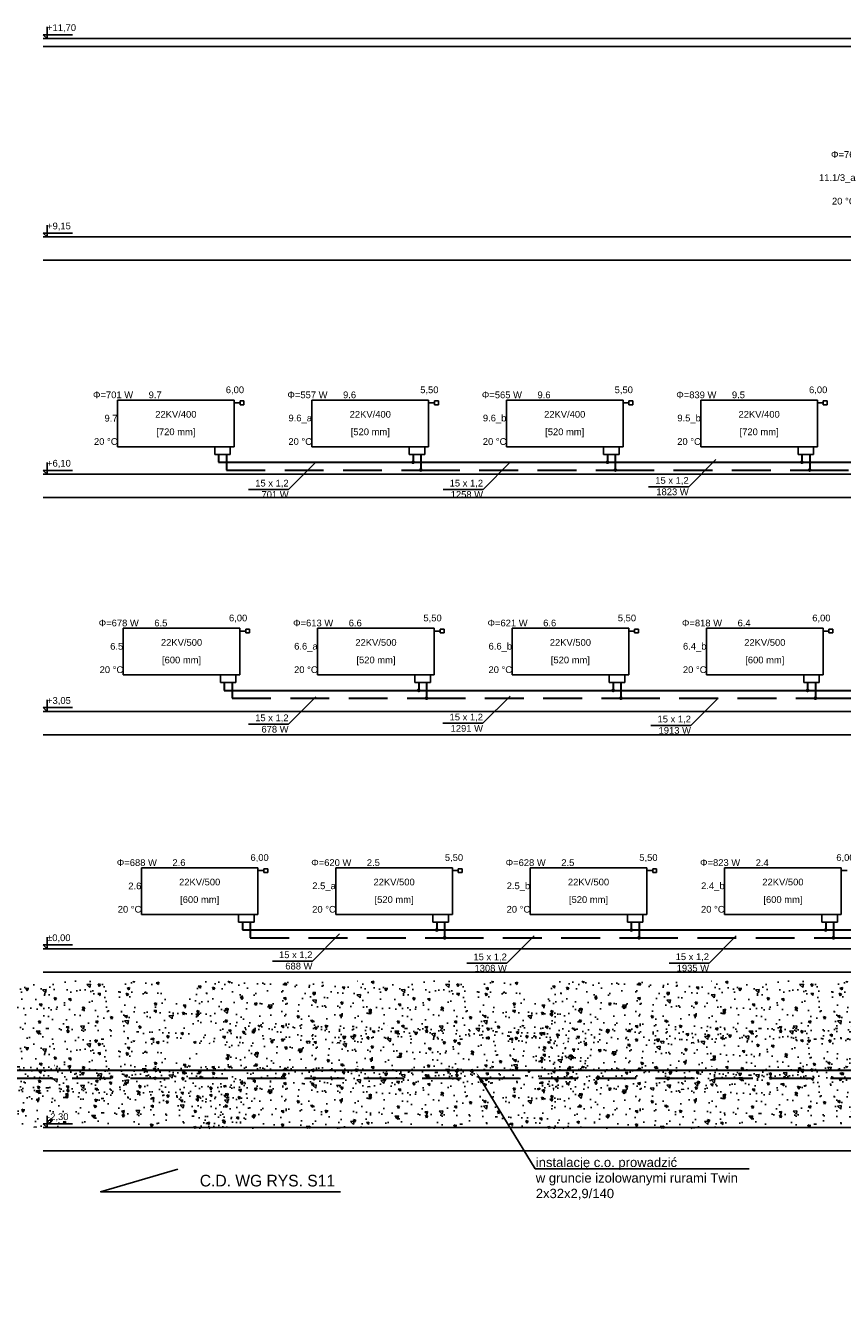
# Model space of a CAD drawing. Header units: millimetres. Extents: x -249726 to -161872, y -110547 to 19223.
# Tile 4 of 19: x -222078 to -211569, y -108201 to -91885. Entities that reach past the tile are written whole.
import ezdxf
from ezdxf import colors
from ezdxf.entities.mleader import LeaderData, LeaderLine
from ezdxf.lldxf.tags import DXFTag
from ezdxf.math import Vec2, Vec3

# ---------------------------------------------------------------- set-up
doc = ezdxf.new("R2010")
doc.units = ezdxf.units.MM
doc.header["$LTSCALE"] = 1000
doc.linetypes.add('DASHED', pattern=[0.75, 0.5, -0.25])
for name, color, linetype in [('IS_Konstrukcja', 7, 'SOLID'), ('IS_Opisy_działek_Therm', 7, 'SOLID'), ('IS_Text_Armatury_Therm', 7, 'Continuous'), ('IS_Text_Odbiornikow_Therm', 7, 'Continuous'), ('OWIK_ICO_opisy', 7, 'Continuous'), ('OWIK_ICO_urzadzenia', 92, 'Continuous')]:
    doc.layers.add(name, color=color, linetype=linetype)
doc.layers.add('OWIK_ICO_powrot', color=140, linetype='DASHED', lineweight=30)
doc.layers.add('OWIK_ICO_zasilanie', color=20, linetype='Continuous', lineweight=30)
tags = doc.linetypes.add('SOLID', pattern=[10, 10, 0]).pattern_tags.tags
tags[6:7] = [DXFTag(74, 4), DXFTag(75, 0), DXFTag(340, '0'), DXFTag(46, 0.0), DXFTag(50, 0.0), DXFTag(44, 0.0), DXFTag(45, 0.0)]
tags[4:5] = [DXFTag(74, 4), DXFTag(75, 0), DXFTag(340, '0'), DXFTag(46, 0.0), DXFTag(50, 0.0), DXFTag(44, 0.0), DXFTag(45, 0.0)]

msp = doc.modelspace()

# ---------------------------------------------------------------- hatches: boundary and pattern name
h = msp.add_hatch()
h.set_pattern_fill('AR-CONC', color=8, scale=50, angle=90, style=0)
h.set_pattern_definition([(140, (-195920.3, -103940.64), (31.376, 358.63), [37.5, -412.5]), (85, (-195920.3, -103940.64), (-376.096, -69.3757), [30, -330]), (190.4514, (-195917.7, -103910.76), (-344.72, 289.2544), [31.87, -350.571]), (136.1842, (-196020.3, -103940.64), (82.7596, 533.621), [56.25, -618.75]), (186.6356, (-196013.4, -103896.2), (-487.059, 467.331), [47.805, -525.857]), (81.1842, (-196020.3, -103940.64), (-487.059, 467.331), [45, -495]), (111, (-195995.3, -103890.64), (201.3094, 298.4535), [37.5, -412.5]), (56, (-195995.3, -103890.64), (-362.575, 121.6577), [30, -330]), (161.4514, (-195978.52, -103865.77), (-161.2656, 420.111), [31.87, -350.571]), (127.5, (-195920.3, -103940.64), (-166.4469, 6.0799), [0, -326, 0, -335, 0, -331.25]), (97.5, (-195920.3, -103940.64), (-197.2059, 131.5348), [0, -191, 0, -318.5, 0, -126.25]), (57.5, (-195920.3, -104052.14), (11.27744, 266.9112), [0, -125, 0, -390, 0, -517.5]), (47.5, (-195920.3, -104102.14), (-50.0525, 291.593), [0, -162.5, 0, -259, 0, -367.5])])
h.paths.add_polyline_path([(-217950, -104876), (-217950, -105039)])
h.paths.add_polyline_path([(-224537, -104971), (-219840, -104971), (-219840, -104340), (-220272, -104340), (-220272, -104171), (-224537, -104171)])
h = msp.add_hatch()
h.set_pattern_fill('AR-CONC', color=8, scale=50, angle=90, style=0)
h.set_pattern_definition([(140, (-191306.76, -103940.64), (31.376, 358.63), [37.5, -412.5]), (85, (-191306.76, -103940.64), (-376.096, -69.3757), [30, -330]), (190.4514, (-191304.14, -103910.76), (-344.72, 289.2544), [31.87, -350.571]), (136.1842, (-191406.76, -103940.64), (82.7596, 533.621), [56.25, -618.75]), (186.6356, (-191399.86, -103896.2), (-487.059, 467.331), [47.805, -525.857]), (81.1842, (-191406.76, -103940.64), (-487.059, 467.331), [45, -495]), (111, (-191381.76, -103890.64), (201.3094, 298.4535), [37.5, -412.5]), (56, (-191381.76, -103890.64), (-362.575, 121.6577), [30, -330]), (161.4514, (-191364.98, -103865.77), (-161.2656, 420.111), [31.87, -350.571]), (127.5, (-191306.76, -103940.64), (-166.4469, 6.0799), [0, -326, 0, -335, 0, -331.25]), (97.5, (-191306.76, -103940.64), (-197.2059, 131.5348), [0, -191, 0, -318.5, 0, -126.25]), (57.5, (-191306.76, -104052.14), (11.27744, 266.9112), [0, -125, 0, -390, 0, -517.5]), (47.5, (-191306.76, -104102.14), (-50.0525, 291.593), [0, -162.5, 0, -259, 0, -367.5])])
h.paths.add_polyline_path([(-213337, -104876), (-213337, -105039)])
h.paths.add_polyline_path([(-219924, -104971), (-215227, -104971), (-215227, -104340), (-215658, -104340), (-215658, -104171), (-219924, -104171)])
h = msp.add_hatch()
h.set_pattern_fill('AR-CONC', color=8, scale=50, angle=90, style=0)
h.set_pattern_definition([(140, (-186753.52, -103940.64), (31.376, 358.63), [37.5, -412.5]), (85, (-186753.52, -103940.64), (-376.096, -69.3757), [30, -330]), (190.4514, (-186750.9, -103910.76), (-344.72, 289.2544), [31.87, -350.571]), (136.1842, (-186853.5, -103940.64), (82.7596, 533.621), [56.25, -618.75]), (186.6356, (-186846.6, -103896.2), (-487.059, 467.331), [47.805, -525.857]), (81.1842, (-186853.5, -103940.64), (-487.059, 467.331), [45, -495]), (111, (-186828.52, -103890.64), (201.3094, 298.4535), [37.5, -412.5]), (56, (-186828.52, -103890.64), (-362.575, 121.6577), [30, -330]), (161.4514, (-186811.74, -103865.77), (-161.2656, 420.111), [31.87, -350.571]), (127.5, (-186753.52, -103940.64), (-166.4469, 6.0799), [0, -326, 0, -335, 0, -331.25]), (97.5, (-186753.52, -103940.64), (-197.2059, 131.5348), [0, -191, 0, -318.5, 0, -126.25]), (57.5, (-186753.52, -104052.14), (11.27744, 266.9112), [0, -125, 0, -390, 0, -517.5]), (47.5, (-186753.52, -104102.14), (-50.0525, 291.593), [0, -162.5, 0, -259, 0, -367.5])])
h.paths.add_polyline_path([(-208784, -104876), (-208784, -105039)])
h.paths.add_polyline_path([(-215371, -104971), (-210673, -104971), (-210673, -104340), (-211105, -104340), (-211105, -104171), (-215371, -104171)])
h = msp.add_hatch()
h.set_pattern_fill('AR-CONC', color=8, scale=50, angle=90, style=0)
h.set_pattern_definition([(140, (-199310.67, -104505.5), (31.376, 358.63), [37.5, -412.5]), (85, (-199310.67, -104505.5), (-376.096, -69.3757), [30, -330]), (190.4514, (-199308.05, -104475.6), (-344.72, 289.2544), [31.87, -350.571]), (136.1842, (-199410.67, -104505.5), (82.7596, 533.621), [56.25, -618.75]), (186.6356, (-199403.77, -104461), (-487.059, 467.331), [47.805, -525.857]), (81.1842, (-199410.67, -104505.5), (-487.059, 467.331), [45, -495]), (111, (-199385.67, -104455.5), (201.3094, 298.4535), [37.5, -412.5]), (56, (-199385.67, -104455.5), (-362.575, 121.6577), [30, -330]), (161.4514, (-199368.9, -104430.62), (-161.2656, 420.111), [31.87, -350.571]), (127.5, (-199310.67, -104505.49), (-166.4469, 6.0799), [0, -326, 0, -335, 0, -331.25]), (97.5, (-199310.67, -104505.49), (-197.2059, 131.5348), [0, -191, 0, -318.5, 0, -126.25]), (57.5, (-199310.67, -104616.99), (11.27744, 266.9112), [0, -125, 0, -390, 0, -517.5]), (47.5, (-199310.67, -104667), (-50.0525, 291.593), [0, -162.5, 0, -259, 0, -367.5])])
h.paths.add_polyline_path([(-221341, -105441), (-221341, -105604)])
h.paths.add_polyline_path([(-227928, -105535), (-223230, -105535), (-223230, -104905), (-223662, -104905), (-223662, -104736), (-227928, -104736)])
h = msp.add_hatch()
h.set_pattern_fill('AR-CONC', color=8, scale=50, angle=90, style=0)
h.set_pattern_definition([(140, (-190918.67, -104505.5), (31.376, 358.63), [37.5, -412.5]), (85, (-190918.67, -104505.5), (-376.096, -69.3757), [30, -330]), (190.4514, (-190916.05, -104475.6), (-344.72, 289.2544), [31.87, -350.571]), (136.1842, (-191018.67, -104505.5), (82.7596, 533.621), [56.25, -618.75]), (186.6356, (-191011.77, -104461), (-487.059, 467.331), [47.805, -525.857]), (81.1842, (-191018.67, -104505.5), (-487.059, 467.331), [45, -495]), (111, (-190993.67, -104455.5), (201.3094, 298.4535), [37.5, -412.5]), (56, (-190993.67, -104455.5), (-362.575, 121.6577), [30, -330]), (161.4514, (-190976.9, -104430.62), (-161.2656, 420.111), [31.87, -350.571]), (127.5, (-190918.67, -104505.49), (-166.4469, 6.0799), [0, -326, 0, -335, 0, -331.25]), (97.5, (-190918.67, -104505.49), (-197.2059, 131.5348), [0, -191, 0, -318.5, 0, -126.25]), (57.5, (-190918.67, -104616.99), (11.27744, 266.9112), [0, -125, 0, -390, 0, -517.5]), (47.5, (-190918.67, -104667), (-50.0525, 291.593), [0, -162.5, 0, -259, 0, -367.5])])
h.paths.add_polyline_path([(-212949, -105441), (-212949, -105604)])
h.paths.add_polyline_path([(-219536, -105535), (-214838, -105535), (-214838, -104905), (-215270, -104905), (-215270, -104736), (-219536, -104736)])
h = msp.add_hatch()
h.set_pattern_fill('AR-CONC', color=8, scale=50, angle=90, style=0)
h.set_pattern_definition([(140, (-186884.05, -104540.07), (31.376, 358.63), [37.5, -412.5]), (85, (-186884.05, -104540.07), (-376.096, -69.3757), [30, -330]), (190.4514, (-186881.44, -104510.2), (-344.72, 289.2544), [31.87, -350.571]), (136.1842, (-186984.05, -104540.07), (82.7596, 533.621), [56.25, -618.75]), (186.6356, (-186977.16, -104495.6), (-487.059, 467.331), [47.805, -525.857]), (81.1842, (-186984.05, -104540.1), (-487.059, 467.331), [45, -495]), (111, (-186959.05, -104490.07), (201.3094, 298.4535), [37.5, -412.5]), (56, (-186959.05, -104490.07), (-362.575, 121.6577), [30, -330]), (161.4514, (-186942.28, -104465.2), (-161.2656, 420.111), [31.87, -350.571]), (127.5, (-186884.05, -104540.07), (-166.4469, 6.0799), [0, -326, 0, -335, 0, -331.25]), (97.5, (-186884.05, -104540.07), (-197.2059, 131.5348), [0, -191, 0, -318.5, 0, -126.25]), (57.5, (-186884.05, -104651.57), (11.27744, 266.9112), [0, -125, 0, -390, 0, -517.5]), (47.5, (-186884.05, -104701.57), (-50.0525, 291.593), [0, -162.5, 0, -259, 0, -367.5])])
h.paths.add_polyline_path([(-208914, -105476), (-208914, -105639)])
h.paths.add_polyline_path([(-215501, -105570), (-210804, -105570), (-210804, -104940), (-211236, -104940), (-211236, -104771), (-215501, -104771)])
h = msp.add_hatch()
h.set_pattern_fill('AR-CONC', color=8, scale=50, angle=90, style=0)
h.set_pattern_definition([(140, (-195920.3, -104703.9), (31.376, 358.63), [37.5, -412.5]), (85, (-195920.3, -104703.9), (-376.096, -69.3757), [30, -330]), (190.4514, (-195917.7, -104674.03), (-344.72, 289.2544), [31.87, -350.571]), (136.1842, (-196020.3, -104703.9), (82.7596, 533.621), [56.25, -618.75]), (186.6356, (-196013.4, -104659.45), (-487.059, 467.331), [47.805, -525.857]), (81.1842, (-196020.3, -104703.9), (-487.059, 467.331), [45, -495]), (111, (-195995.3, -104653.9), (201.3094, 298.4535), [37.5, -412.5]), (56, (-195995.3, -104653.9), (-362.575, 121.6577), [30, -330]), (161.4514, (-195978.52, -104629.04), (-161.2656, 420.111), [31.87, -350.571]), (127.5, (-195920.3, -104703.91), (-166.4469, 6.0799), [0, -326, 0, -335, 0, -331.25]), (97.5, (-195920.3, -104703.91), (-197.2059, 131.5348), [0, -191, 0, -318.5, 0, -126.25]), (57.5, (-195920.3, -104815.41), (11.27744, 266.9112), [0, -125, 0, -390, 0, -517.5]), (47.5, (-195920.3, -104865.41), (-50.0525, 291.593), [0, -162.5, 0, -259, 0, -367.5])])
h.paths.add_polyline_path([(-217950, -105639), (-217950, -105803)])
h.paths.add_polyline_path([(-224537, -105734), (-219840, -105734), (-219840, -105103), (-220272, -105103), (-220272, -104934), (-224537, -104934)])
h = msp.add_hatch()
h.set_pattern_fill('AR-CONC', color=8, scale=50, angle=90, style=0)
h.set_pattern_definition([(140, (-195206.9, -105024.23), (31.376, 358.63), [37.5, -412.5]), (85, (-195206.9, -105024.23), (-376.096, -69.3757), [30, -330]), (190.4514, (-195204.27, -104994.34), (-344.72, 289.2544), [31.87, -350.571]), (136.1842, (-195306.9, -105024.23), (82.7596, 533.621), [56.25, -618.75]), (186.6356, (-195300, -104979.76), (-487.059, 467.331), [47.805, -525.857]), (81.1842, (-195306.9, -105024.2), (-487.059, 467.331), [45, -495]), (111, (-195281.9, -104974.23), (201.3094, 298.4535), [37.5, -412.5]), (56, (-195281.9, -104974.23), (-362.575, 121.6577), [30, -330]), (161.4514, (-195265.1, -104949.36), (-161.2656, 420.111), [31.87, -350.571]), (127.5, (-195206.89, -105024.23), (-166.4469, 6.0799), [0, -326, 0, -335, 0, -331.25]), (97.5, (-195206.89, -105024.23), (-197.2059, 131.5348), [0, -191, 0, -318.5, 0, -126.25]), (57.5, (-195206.89, -105135.73), (11.27744, 266.9112), [0, -125, 0, -390, 0, -517.5]), (47.5, (-195206.89, -105185.73), (-50.0525, 291.593), [0, -162.5, 0, -259, 0, -367.5])])
h.paths.add_polyline_path([(-217237, -105960), (-217237, -106123)])
h.paths.add_polyline_path([(-223824, -106054), (-219127, -106054), (-219127, -105424), (-219558, -105424), (-219558, -105255), (-223824, -105255)])
h = msp.add_hatch()
h.set_pattern_fill('AR-CONC', color=8, scale=50, angle=90, style=0)
h.set_pattern_definition([(140, (-191306.76, -105033.72), (31.376, 358.63), [37.5, -412.5]), (85, (-191306.76, -105033.72), (-376.096, -69.3757), [30, -330]), (190.4514, (-191304.14, -105003.84), (-344.72, 289.2544), [31.87, -350.571]), (136.1842, (-191406.76, -105033.72), (82.7596, 533.621), [56.25, -618.75]), (186.6356, (-191399.86, -104989.25), (-487.059, 467.331), [47.805, -525.857]), (81.1842, (-191406.76, -105033.7), (-487.059, 467.331), [45, -495]), (111, (-191381.76, -104983.72), (201.3094, 298.4535), [37.5, -412.5]), (56, (-191381.76, -104983.72), (-362.575, 121.6577), [30, -330]), (161.4514, (-191364.98, -104958.85), (-161.2656, 420.111), [31.87, -350.571]), (127.5, (-191306.76, -105033.72), (-166.4469, 6.0799), [0, -326, 0, -335, 0, -331.25]), (97.5, (-191306.76, -105033.72), (-197.2059, 131.5348), [0, -191, 0, -318.5, 0, -126.25]), (57.5, (-191306.76, -105145.22), (11.27744, 266.9112), [0, -125, 0, -390, 0, -517.5]), (47.5, (-191306.76, -105195.22), (-50.0525, 291.593), [0, -162.5, 0, -259, 0, -367.5])])
h.paths.add_polyline_path([(-213337, -105969), (-213337, -106132)])
h.paths.add_polyline_path([(-219924, -106064), (-215227, -106064), (-215227, -105433), (-215658, -105433), (-215658, -105264), (-219924, -105264)])
h = msp.add_hatch()
h.set_pattern_fill('AR-CONC', color=8, scale=50, angle=90, style=0)
h.set_pattern_definition([(140, (-186753.52, -105033.72), (31.376, 358.63), [37.5, -412.5]), (85, (-186753.52, -105033.72), (-376.096, -69.3757), [30, -330]), (190.4514, (-186750.9, -105003.84), (-344.72, 289.2544), [31.87, -350.571]), (136.1842, (-186853.5, -105033.72), (82.7596, 533.621), [56.25, -618.75]), (186.6356, (-186846.6, -104989.25), (-487.059, 467.331), [47.805, -525.857]), (81.1842, (-186853.5, -105033.7), (-487.059, 467.331), [45, -495]), (111, (-186828.52, -104983.72), (201.3094, 298.4535), [37.5, -412.5]), (56, (-186828.52, -104983.72), (-362.575, 121.6577), [30, -330]), (161.4514, (-186811.74, -104958.85), (-161.2656, 420.111), [31.87, -350.571]), (127.5, (-186753.52, -105033.72), (-166.4469, 6.0799), [0, -326, 0, -335, 0, -331.25]), (97.5, (-186753.52, -105033.72), (-197.2059, 131.5348), [0, -191, 0, -318.5, 0, -126.25]), (57.5, (-186753.52, -105145.22), (11.27744, 266.9112), [0, -125, 0, -390, 0, -517.5]), (47.5, (-186753.52, -105195.22), (-50.0525, 291.593), [0, -162.5, 0, -259, 0, -367.5])])
h.paths.add_polyline_path([(-208784, -105969), (-208784, -106132)])
h.paths.add_polyline_path([(-215371, -106064), (-210673, -106064), (-210673, -105433), (-211105, -105433), (-211105, -105264), (-215371, -105264)])
at = {"layer": 'IS_Opisy_działek_Therm'}
h = msp.add_hatch(color=1, dxfattribs=at)
edge = h.paths.add_edge_path()
edge.add_arc((-217093, -97501), 24, 0, 360)
h = msp.add_hatch(color=1, dxfattribs=at)
edge = h.paths.add_edge_path()
edge.add_arc((-214593, -97501), 24, 0, 360)
h = msp.add_hatch(color=5, dxfattribs=at)
edge = h.paths.add_edge_path()
edge.add_arc((-211993, -97601), 24, 0, 360)
h = msp.add_hatch(color=1, dxfattribs=at)
edge = h.paths.add_edge_path()
edge.add_arc((-217020, -100434), 24, 0, 360)
h = msp.add_hatch(color=1, dxfattribs=at)
edge = h.paths.add_edge_path()
edge.add_arc((-214520, -100434), 24, 0, 360)
h = msp.add_hatch(color=5, dxfattribs=at)
edge = h.paths.add_edge_path()
edge.add_arc((-211920, -100534), 24, 0, 360)
h = msp.add_hatch(color=1, dxfattribs=at)
edge = h.paths.add_edge_path()
edge.add_arc((-216787, -103514), 24, 0, 360)
h = msp.add_hatch(color=1, dxfattribs=at)
edge = h.paths.add_edge_path()
edge.add_arc((-214287, -103514), 24, 0, 360)
h = msp.add_hatch(color=5, dxfattribs=at)
edge = h.paths.add_edge_path()
edge.add_arc((-211687, -103614), 24, 90, 450)
at = {"layer": 'OWIK_ICO_powrot'}
h = msp.add_hatch(color=256, dxfattribs=at)
edge = h.paths.add_edge_path()
edge.add_arc((-216993, -97601), 24, 0, 360)
h = msp.add_hatch(color=256, dxfattribs=at)
edge = h.paths.add_edge_path()
edge.add_arc((-214493, -97601), 24, 0, 360)
h = msp.add_hatch(color=256, dxfattribs=at)
edge = h.paths.add_edge_path()
edge.add_arc((-216920, -100534), 24, 0, 360)
h = msp.add_hatch(color=256, dxfattribs=at)
edge = h.paths.add_edge_path()
edge.add_arc((-214420, -100534), 24, 0, 360)
h = msp.add_hatch(color=256, dxfattribs=at)
edge = h.paths.add_edge_path()
edge.add_arc((-216687, -103614), 24, 0, 360)
h = msp.add_hatch(color=256, dxfattribs=at)
edge = h.paths.add_edge_path()
edge.add_arc((-214187, -103614), 24, 0, 360)
at = {"layer": 'OWIK_ICO_zasilanie', "ltscale": 10}
h = msp.add_hatch(color=256, dxfattribs=at)
edge = h.paths.add_edge_path()
edge.add_arc((-212093, -97501), 24, 0, 360)
h = msp.add_hatch(color=256, dxfattribs=at)
edge = h.paths.add_edge_path()
edge.add_arc((-212020, -100434), 24, 0, 360)
h = msp.add_hatch(color=256, dxfattribs=at)
edge = h.paths.add_edge_path()
edge.add_arc((-211787, -103514), 24, 90, 450)

# ---------------------------------------------------------------- linework, layer by layer
at = {"layer": 'IS_Konstrukcja', "ltscale": 10}
for p, q in [((-221799, -106055), (-221849, -106005)), ((-221849, -106005), (-221474, -106005)), ((-221799, -105905), (-221799, -106055))]:
    msp.add_line(p, q, dxfattribs=at)
at = {"layer": 'IS_Opisy_działek_Therm', "ltscale": 10}
for p, q in [((-218343, -97501), (-218693, -97851)), ((-215843, -97501), (-216193, -97851)), ((-213199, -97466), (-213549, -97816)), ((-218693, -97851), (-219208, -97851)), ((-216193, -97851), (-216708, -97851)), ((-213549, -97816), (-214064, -97816)), ((-215844, -100507), (-216194, -100857)), ((-218344, -100518), (-218694, -100868)), ((-213170, -100534), (-213520, -100884)), ((-218694, -100868), (-219209, -100868)), ((-216194, -100857), (-216709, -100857)), ((-213520, -100884), (-214035, -100884)), ((-218037, -103564), (-218387, -103914)), ((-215537, -103590), (-215887, -103940)), ((-212937, -103589), (-213287, -103939)), ((-218387, -103914), (-218902, -103914)), ((-215887, -103940), (-216402, -103940)), ((-213287, -103939), (-213802, -103939))]:
    msp.add_line(p, q, dxfattribs=at)
at = {"layer": 'OWIK_ICO_opisy', "color": 252, "ltscale": 10}
for p, q in [((-221849, -92005), (-221474, -92005)), ((-221799, -92055), (-221849, -92005)), ((-221799, -91905), (-221799, -92055)), ((-221849, -92055), (-161872, -92055)), ((-221849, -92155), (-161872, -92155)), ((-221799, -94455), (-221799, -94605)), ((-221849, -94555), (-221474, -94555)), ((-221799, -94605), (-221849, -94555)), ((-221849, -94605), (-161872, -94605)), ((-221849, -94905), (-161872, -94905)), ((-221799, -97505), (-221799, -97655)), ((-221799, -97655), (-221849, -97605)), ((-221849, -97605), (-221474, -97605)), ((-221849, -97655), (-161872, -97655)), ((-221849, -97955), (-161872, -97955)), ((-221799, -100705), (-221849, -100655)), ((-221849, -100655), (-221474, -100655)), ((-221799, -100555), (-221799, -100705)), ((-221849, -100705), (-161872, -100705)), ((-221849, -101005), (-161872, -101005)), ((-221799, -103605), (-221799, -103755)), ((-221799, -103755), (-221849, -103705)), ((-221849, -103705), (-221474, -103705)), ((-221849, -103755), (-161872, -103755)), ((-221849, -104055), (-161872, -104055)), ((-221849, -106055), (-161872, -106055)), ((-221849, -106355), (-161872, -106355))]:
    msp.add_line(p, q, dxfattribs=at)
at = {"layer": 'OWIK_ICO_opisy', "linetype": 'SOLID', "ltscale": 10}
msp.add_lwpolyline([(-218028, -106880), (-221112, -106880), (-220118, -106588)], dxfattribs=at)
at = {"layer": 'OWIK_ICO_powrot'}
for p, q in [((-219493, -97401), (-219493, -97601)), ((-216993, -97401), (-216993, -97601)), ((-214493, -97401), (-214493, -97601)), ((-211993, -97401), (-211993, -97601)), ((-219493, -97601), (-216993, -97601)), ((-216993, -97601), (-214493, -97601)), ((-214493, -97601), (-211993, -97601)), ((-211993, -97601), (-209493, -97601)), ((-219420, -100334), (-219420, -100534)), ((-216920, -100334), (-216920, -100534)), ((-214420, -100334), (-214420, -100534)), ((-211920, -100334), (-211920, -100534)), ((-219420, -100534), (-216920, -100534)), ((-216920, -100534), (-214420, -100534)), ((-214420, -100534), (-211920, -100534)), ((-211920, -100534), (-209420, -100534)), ((-219187, -103414), (-219187, -103614)), ((-216687, -103414), (-216687, -103614)), ((-214187, -103414), (-214187, -103614)), ((-211687, -103414), (-211687, -103614)), ((-219187, -103614), (-216687, -103614)), ((-216687, -103614), (-214187, -103614)), ((-214187, -103614), (-211687, -103614)), ((-211687, -103614), (-209187, -103614)), ((-205976, -105422), (-229262, -105422))]:
    msp.add_line(p, q, dxfattribs=at)
at = {"layer": 'OWIK_ICO_urzadzenia', "ltscale": 10}
for p, q in [((-220893, -97301), (-220893, -96701)), ((-220893, -96701), (-219393, -96701)), ((-219393, -96701), (-219393, -97301)), ((-219393, -96738), (-219318, -96738)), ((-219268, -96713), (-219318, -96713)), ((-219318, -96713), (-219318, -96763)), ((-219268, -96763), (-219268, -96713)), ((-218393, -97301), (-218393, -96701)), ((-218393, -96701), (-216893, -96701)), ((-216893, -96701), (-216893, -97301)), ((-216893, -96738), (-216818, -96738)), ((-216768, -96713), (-216818, -96713)), ((-216818, -96713), (-216818, -96763)), ((-216768, -96763), (-216768, -96713)), ((-215893, -97301), (-215893, -96701)), ((-215893, -96701), (-214393, -96701)), ((-214393, -96701), (-214393, -97301)), ((-214393, -96738), (-214318, -96738)), ((-214268, -96713), (-214318, -96713)), ((-214318, -96713), (-214318, -96763)), ((-214268, -96763), (-214268, -96713)), ((-213393, -97301), (-213393, -96701)), ((-213393, -96701), (-211893, -96701)), ((-211893, -96701), (-211893, -97301)), ((-211893, -96738), (-211818, -96738)), ((-211768, -96713), (-211818, -96713)), ((-211818, -96713), (-211818, -96763)), ((-211768, -96763), (-211768, -96713)), ((-219318, -96763), (-219268, -96763)), ((-216818, -96763), (-216768, -96763)), ((-214318, -96763), (-214268, -96763)), ((-211818, -96763), (-211768, -96763)), ((-220893, -97301), (-219393, -97301)), ((-219443, -97301), (-219643, -97301)), ((-219643, -97301), (-219643, -97401)), ((-219643, -97401), (-219443, -97401)), ((-219643, -97401), (-219643, -97401)), ((-219443, -97401), (-219443, -97301)), ((-218393, -97301), (-216893, -97301)), ((-216943, -97301), (-217143, -97301)), ((-217143, -97301), (-217143, -97401)), ((-217143, -97401), (-216943, -97401)), ((-217143, -97401), (-217143, -97401)), ((-216943, -97401), (-216943, -97301)), ((-215893, -97301), (-214393, -97301)), ((-214443, -97301), (-214643, -97301)), ((-214643, -97301), (-214643, -97401)), ((-214643, -97401), (-214443, -97401)), ((-214643, -97401), (-214643, -97401)), ((-214443, -97401), (-214443, -97301)), ((-213393, -97301), (-211893, -97301)), ((-211943, -97301), (-212143, -97301)), ((-212143, -97301), (-212143, -97401)), ((-212143, -97401), (-211943, -97401)), ((-212143, -97401), (-212143, -97401)), ((-211943, -97401), (-211943, -97301)), ((-220820, -100234), (-220820, -99634)), ((-220820, -99634), (-219320, -99634)), ((-219320, -99634), (-219320, -100234)), ((-219320, -99671), (-219245, -99671)), ((-219195, -99646), (-219245, -99646)), ((-219245, -99646), (-219245, -99696)), ((-219195, -99696), (-219195, -99646)), ((-218320, -100234), (-218320, -99634)), ((-218320, -99634), (-216820, -99634)), ((-216820, -99634), (-216820, -100234)), ((-216820, -99671), (-216745, -99671)), ((-216695, -99646), (-216745, -99646)), ((-216745, -99646), (-216745, -99696)), ((-216695, -99696), (-216695, -99646)), ((-215820, -100234), (-215820, -99634)), ((-215820, -99634), (-214320, -99634)), ((-214320, -99634), (-214320, -100234)), ((-214320, -99671), (-214245, -99671)), ((-214195, -99646), (-214245, -99646)), ((-214245, -99646), (-214245, -99696)), ((-214195, -99696), (-214195, -99646)), ((-213320, -100234), (-213320, -99634)), ((-213320, -99634), (-211820, -99634)), ((-211820, -99634), (-211820, -100234)), ((-211820, -99671), (-211745, -99671)), ((-211695, -99646), (-211745, -99646)), ((-211745, -99646), (-211745, -99696)), ((-211695, -99696), (-211695, -99646)), ((-219245, -99696), (-219195, -99696)), ((-216745, -99696), (-216695, -99696)), ((-214245, -99696), (-214195, -99696)), ((-211745, -99696), (-211695, -99696)), ((-220820, -100234), (-219320, -100234)), ((-219370, -100234), (-219570, -100234)), ((-219570, -100234), (-219570, -100334)), ((-219570, -100334), (-219370, -100334)), ((-219570, -100334), (-219570, -100334)), ((-219370, -100334), (-219370, -100234)), ((-218320, -100234), (-216820, -100234)), ((-216870, -100234), (-217070, -100234)), ((-217070, -100234), (-217070, -100334)), ((-217070, -100334), (-216870, -100334)), ((-217070, -100334), (-217070, -100334)), ((-216870, -100334), (-216870, -100234)), ((-215820, -100234), (-214320, -100234)), ((-214370, -100234), (-214570, -100234)), ((-214570, -100234), (-214570, -100334)), ((-214570, -100334), (-214370, -100334)), ((-214570, -100334), (-214570, -100334)), ((-214370, -100334), (-214370, -100234)), ((-213320, -100234), (-211820, -100234)), ((-211870, -100234), (-212070, -100234)), ((-212070, -100234), (-212070, -100334)), ((-212070, -100334), (-211870, -100334)), ((-212070, -100334), (-212070, -100334)), ((-211870, -100334), (-211870, -100234)), ((-220587, -103314), (-220587, -102714)), ((-220587, -102714), (-219087, -102714)), ((-219087, -102714), (-219087, -103314)), ((-219087, -102751), (-219012, -102751)), ((-218962, -102726), (-219012, -102726)), ((-219012, -102726), (-219012, -102776)), ((-219012, -102776), (-218962, -102776)), ((-218962, -102776), (-218962, -102726)), ((-218087, -103314), (-218087, -102714)), ((-218087, -102714), (-216587, -102714)), ((-216587, -102714), (-216587, -103314)), ((-216587, -102751), (-216512, -102751)), ((-216462, -102726), (-216512, -102726)), ((-216512, -102726), (-216512, -102776)), ((-216512, -102776), (-216462, -102776)), ((-216462, -102776), (-216462, -102726)), ((-215587, -103314), (-215587, -102714)), ((-215587, -102714), (-214087, -102714)), ((-214087, -102714), (-214087, -103314)), ((-214087, -102751), (-214012, -102751)), ((-213962, -102726), (-214012, -102726)), ((-214012, -102726), (-214012, -102776)), ((-214012, -102776), (-213962, -102776)), ((-213962, -102776), (-213962, -102726)), ((-213087, -103314), (-213087, -102714)), ((-213087, -102714), (-211587, -102714)), ((-211587, -102714), (-211587, -103314)), ((-211587, -102751), (-211512, -102751)), ((-220587, -103314), (-219087, -103314)), ((-219137, -103314), (-219337, -103314)), ((-219337, -103314), (-219337, -103414)), ((-219337, -103414), (-219137, -103414)), ((-219337, -103414), (-219337, -103414)), ((-219137, -103414), (-219137, -103314)), ((-218087, -103314), (-216587, -103314)), ((-216637, -103314), (-216837, -103314)), ((-216837, -103314), (-216837, -103414)), ((-216837, -103414), (-216637, -103414)), ((-216837, -103414), (-216837, -103414)), ((-216637, -103414), (-216637, -103314)), ((-215587, -103314), (-214087, -103314)), ((-214137, -103314), (-214337, -103314)), ((-214337, -103314), (-214337, -103414)), ((-214337, -103414), (-214137, -103414)), ((-214337, -103414), (-214337, -103414)), ((-214137, -103414), (-214137, -103314)), ((-213087, -103314), (-211587, -103314)), ((-211637, -103314), (-211837, -103314)), ((-211837, -103314), (-211837, -103414)), ((-211837, -103414), (-211637, -103414)), ((-211837, -103414), (-211837, -103414)), ((-211637, -103414), (-211637, -103314))]:
    msp.add_line(p, q, dxfattribs=at)
at = {"layer": 'OWIK_ICO_zasilanie', "ltscale": 10}
for p, q in [((-219593, -97401), (-219593, -97501)), ((-217093, -97401), (-217093, -97501)), ((-214593, -97401), (-214593, -97501)), ((-212093, -97401), (-212093, -97501)), ((-219593, -97501), (-217093, -97501)), ((-217093, -97501), (-214593, -97501)), ((-214593, -97501), (-212093, -97501)), ((-212093, -97501), (-209593, -97501)), ((-219520, -100334), (-219520, -100434)), ((-217020, -100334), (-217020, -100434)), ((-214520, -100334), (-214520, -100434)), ((-212020, -100334), (-212020, -100434)), ((-219520, -100434), (-217020, -100434)), ((-217020, -100434), (-214520, -100434)), ((-214520, -100434), (-212020, -100434)), ((-212020, -100434), (-209520, -100434)), ((-219287, -103414), (-219287, -103514)), ((-216787, -103414), (-216787, -103514)), ((-214287, -103414), (-214287, -103514)), ((-211787, -103414), (-211787, -103514)), ((-219287, -103514), (-216787, -103514)), ((-216787, -103514), (-214287, -103514)), ((-214287, -103514), (-211787, -103514)), ((-211787, -103514), (-209287, -103514)), ((-205876, -105322), (-229162, -105322))]:
    msp.add_line(p, q, dxfattribs=at)

# ---------------------------------------------------------------- texts
at = {"layer": 'IS_Konstrukcja', "ltscale": 10, "insert": (-221799, -105973), "char_height": 86.4, "attachment_point": 7}
msp.add_mtext('\\fArial|b0|i0;-2,30', dxfattribs=at)
at = {"layer": 'IS_Opisy_działek_Therm', "ltscale": 10, "char_height": 86.4}
for s, insert, attachment_point in [('\\fArial|b0|i0;15 x 1,2', (-213549, -97794), 9), ('\\fArial|b0|i0;15 x 1,2', (-218693, -97829), 9), ('\\fArial|b0|i0;701 W', (-218693, -97872), 3), ('\\fArial|b0|i0;15 x 1,2', (-216193, -97829), 9), ('\\fArial|b0|i0;1258 W', (-216193, -97872), 3), ('\\fArial|b0|i0;1823 W', (-213549, -97838), 3), ('\\fArial|b0|i0;15 x 1,2', (-218694, -100846), 9), ('\\fArial|b0|i0;15 x 1,2', (-216194, -100836), 9), ('\\fArial|b0|i0;15 x 1,2', (-213520, -100862), 9), ('\\fArial|b0|i0;678 W', (-218694, -100890), 3), ('\\fArial|b0|i0;1291 W', (-216194, -100879), 3), ('\\fArial|b0|i0;1913 W', (-213520, -100905), 3), ('\\fArial|b0|i0;15 x 1,2', (-218387, -103892), 9), ('\\fArial|b0|i0;688 W', (-218387, -103935), 3), ('\\fArial|b0|i0;15 x 1,2', (-215887, -103919), 9), ('\\fArial|b0|i0;15 x 1,2', (-213287, -103917), 9), ('\\fArial|b0|i0;1308 W', (-215887, -103962), 3), ('\\fArial|b0|i0;1935 W', (-213287, -103961), 3)]:
    msp.add_mtext(s, dxfattribs=dict(at, insert=insert, attachment_point=attachment_point))
at = {"layer": 'IS_Text_Armatury_Therm', "linetype": 'SOLID', "ltscale": 10, "char_height": 86.4, "attachment_point": 7}
for s, insert in [('\\fArial|b0|i0;6,00  ', (-219501, -96629)), ('\\fArial|b0|i0;5,50  ', (-217001, -96629)), ('\\fArial|b0|i0;5,50  ', (-214501, -96629)), ('\\fArial|b0|i0;6,00  ', (-212001, -96629)), ('\\fArial|b0|i0;6,00  ', (-219460, -99562)), ('\\fArial|b0|i0;5,50  ', (-216960, -99562)), ('\\fArial|b0|i0;5,50  ', (-214460, -99562)), ('\\fArial|b0|i0;6,00  ', (-211960, -99562)), ('\\fArial|b0|i0;6,00  ', (-219184, -102642)), ('\\fArial|b0|i0;5,50  ', (-216684, -102642)), ('\\fArial|b0|i0;5,50  ', (-214184, -102642)), ('\\fArial|b0|i0;6,00  ', (-211651, -102642))]:
    msp.add_mtext(s, dxfattribs=dict(at, insert=insert))
at = {"layer": 'IS_Text_Odbiornikow_Therm', "linetype": 'SOLID', "ltscale": 10, "char_height": 86.4}
for s, insert, attachment_point in [('\\fArial|b0|i0;Φ=765 W', (-211203, -93589), 9), ('\\fArial|b0|i0;11.1/3_a', (-211403, -93910), 9), ('\\fArial|b0|i0;20 °C', (-211403, -94189), 9), ('\\fArial|b0|i0;Φ=701 W', (-220693, -96679), 9), ('\\fArial|b0|i0;9.7', (-220493, -96679), 7), ('\\fArial|b0|i0;Φ=557 W', (-218193, -96679), 9), ('\\fArial|b0|i0;9.6', (-217993, -96679), 7), ('\\fArial|b0|i0;Φ=565 W', (-215693, -96679), 9), ('\\fArial|b0|i0;9.6', (-215493, -96679), 7), ('\\fArial|b0|i0;Φ=839 W', (-213193, -96679), 9), ('\\fArial|b0|i0;9.5', (-212993, -96679), 7), ('\\fArial|b0|i0;9.7', (-220893, -96979), 9), ('\\fArial|b0|i0;22KV/400', (-220143, -96929), 8), ('\\fArial|b0|i0;9.6_a', (-218393, -97001), 9), ('\\fArial|b0|i0;22KV/400', (-217643, -96929), 8), ('\\fArial|b0|i0;9.6_b', (-215893, -97001), 9), ('\\fArial|b0|i0;22KV/400', (-215143, -96929), 8), ('\\fArial|b0|i0;9.5_b', (-213393, -97001), 9), ('\\fArial|b0|i0;22KV/400', (-212643, -96929), 8), ('\\fArial|b0|i0;20 °C', (-220893, -97279), 9), ('\\fArial|b0|i0;[720 mm]', (-220143, -97179), 8), ('\\fArial|b0|i0;20 °C', (-218393, -97279), 9), ('\\fArial|b0|i0;[520 mm]', (-217643, -97179), 8), ('\\fArial|b0|i0;20 °C', (-215893, -97279), 9), ('\\fArial|b0|i0;[520 mm]', (-215143, -97179), 8), ('\\fArial|b0|i0;20 °C', (-213393, -97279), 9), ('\\fArial|b0|i0;[720 mm]', (-212643, -97179), 8), ('\\fArial|b0|i0;Φ=678 W', (-220620, -99612), 9), ('\\fArial|b0|i0;6.5', (-220420, -99612), 7), ('\\fArial|b0|i0;Φ=613 W', (-218120, -99612), 9), ('\\fArial|b0|i0;6.6', (-217920, -99612), 7), ('\\fArial|b0|i0;Φ=621 W', (-215620, -99612), 9), ('\\fArial|b0|i0;6.6', (-215420, -99612), 7), ('\\fArial|b0|i0;Φ=818 W', (-213120, -99612), 9), ('\\fArial|b0|i0;6.4', (-212920, -99612), 7), ('\\fArial|b0|i0;6.5', (-220820, -99912), 9), ('\\fArial|b0|i0;22KV/500', (-220070, -99862), 8), ('\\fArial|b0|i0;6.6_a', (-218320, -99934), 9), ('\\fArial|b0|i0;22KV/500', (-217570, -99862), 8), ('\\fArial|b0|i0;6.6_b', (-215820, -99934), 9), ('\\fArial|b0|i0;22KV/500', (-215070, -99862), 8), ('\\fArial|b0|i0;6.4_b', (-213320, -99934), 9), ('\\fArial|b0|i0;22KV/500', (-212570, -99862), 8), ('\\fArial|b0|i0;20 °C', (-220820, -100212), 9), ('\\fArial|b0|i0;[600 mm]', (-220070, -100112), 8), ('\\fArial|b0|i0;20 °C', (-218320, -100212), 9), ('\\fArial|b0|i0;[520 mm]', (-217570, -100112), 8), ('\\fArial|b0|i0;20 °C', (-215820, -100212), 9), ('\\fArial|b0|i0;[520 mm]', (-215070, -100112), 8), ('\\fArial|b0|i0;20 °C', (-213320, -100212), 9), ('\\fArial|b0|i0;[600 mm]', (-212570, -100112), 8), ('\\fArial|b0|i0;Φ=688 W', (-220387, -102692), 9), ('\\fArial|b0|i0;2.6', (-220187, -102692), 7), ('\\fArial|b0|i0;Φ=620 W', (-217887, -102692), 9), ('\\fArial|b0|i0;2.5', (-217687, -102692), 7), ('\\fArial|b0|i0;Φ=628 W', (-215387, -102692), 9), ('\\fArial|b0|i0;2.5', (-215187, -102692), 7), ('\\fArial|b0|i0;Φ=823 W', (-212887, -102692), 9), ('\\fArial|b0|i0;2.4', (-212687, -102692), 7), ('\\fArial|b0|i0;2.6', (-220587, -102992), 9), ('\\fArial|b0|i0;22KV/500', (-219837, -102942), 8), ('\\fArial|b0|i0;2.5_a', (-218087, -103014), 9), ('\\fArial|b0|i0;22KV/500', (-217337, -102942), 8), ('\\fArial|b0|i0;2.5_b', (-215587, -103014), 9), ('\\fArial|b0|i0;22KV/500', (-214837, -102942), 8), ('\\fArial|b0|i0;2.4_b', (-213087, -103014), 9), ('\\fArial|b0|i0;22KV/500', (-212337, -102942), 8), ('\\fArial|b0|i0;[600 mm]', (-219837, -103192), 8), ('\\fArial|b0|i0;[520 mm]', (-217337, -103192), 8), ('\\fArial|b0|i0;[520 mm]', (-214837, -103192), 8), ('\\fArial|b0|i0;[600 mm]', (-212337, -103192), 8), ('\\fArial|b0|i0;20 °C', (-220587, -103292), 9), ('\\fArial|b0|i0;20 °C', (-218087, -103292), 9), ('\\fArial|b0|i0;20 °C', (-215587, -103292), 9), ('\\fArial|b0|i0;20 °C', (-213087, -103292), 9)]:
    msp.add_mtext(s, dxfattribs=dict(at, insert=insert, attachment_point=attachment_point))
at = {"layer": 'OWIK_ICO_opisy', "color": 252, "ltscale": 10, "char_height": 86.4, "attachment_point": 7}
for s, insert in [('\\fArial|b0|i0;+11,70', (-221799, -91973)), ('\\fArial|b0|i0;+9,15', (-221799, -94523)), ('\\fArial|b0|i0;+6,10', (-221799, -97573)), ('\\fArial|b0|i0;+3,05', (-221799, -100623)), ('\\fArial|b0|i0;±0,00', (-221799, -103673))]:
    msp.add_mtext(s, dxfattribs=dict(at, insert=insert))
at = {"layer": 'OWIK_ICO_opisy', "linetype": 'SOLID', "ltscale": 10, "insert": (-218966, -106813), "char_height": 150, "attachment_point": 8}
msp.add_mtext('C.D. WG RYS. S11', dxfattribs=at)

# ---------------------------------------------------------------- leaders
at = {"layer": 'OWIK_ICO_opisy', "ltscale": 100}
ml = msp.add_multileader_mtext('Standard', dxfattribs=at)
ml.set_content('{\\fArial|b0|i0|c0|p34;instalację c.o. prowadzić\\Pw gruncie izolowanymi rurami Twin\\P2x32x2,9/140}', color=256)
ml.set_leader_properties()
ml.build(insert=Vec2(0, 0))
ml.multileader.update_dxf_attribs({"text_left_attachment_type": 6, "text_right_attachment_type": 6, "text_top_attachment_type": 0, "text_bottom_attachment_type": 0, "arrow_head_size": 150})
ctx = ml.context
ctx.base_point, ctx.char_height, ctx.arrow_head_size, ctx.plane_origin = Vec3(-215517, -106584), 120, 150, Vec3(-218551, -103355)
ctx.left_attachment, ctx.right_attachment = 6, 6
notes = []
notes.append((ctx, [(0, (1, 1, 0), (-215525, -106584), (1, 0), 8, [(0, [(-216279, -105347)], 256, [])])]))
ctx.mtext.insert, ctx.mtext.flow_direction = Vec3(-215515, -106441), 5
for ctx, leaders in notes:
    for number, flags, end, landing, length, lines in leaders:
        leader = LeaderData()
        leader.index, (leader.has_last_leader_line, leader.has_dogleg_vector, leader.attachment_direction) = number, flags
        leader.last_leader_point, leader.dogleg_vector, leader.dogleg_length = Vec3(end), Vec3(landing), length
        for number, points, colour, breaks in lines:
            line = LeaderLine()
            line.index, line.vertices, line.color, line.breaks = number, Vec3.list(points), colors.encode_raw_color(colour), breaks
            leader.lines.append(line)
        ctx.leaders.append(leader)

doc.saveas('drawing.dxf')
